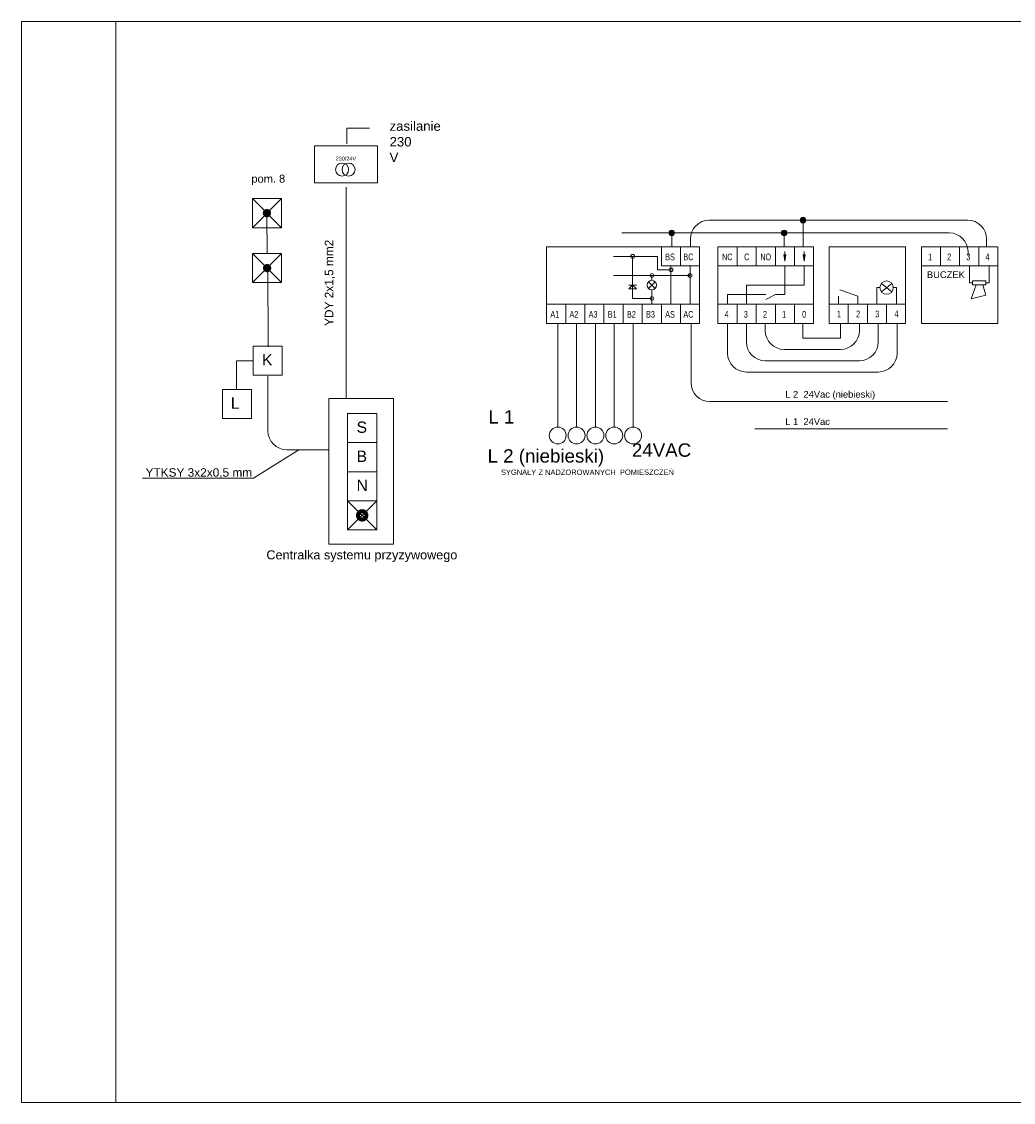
# Model space of a CAD drawing. Header units: millimetres. Extents: x 3585 to 3995, y 1397 to 1684.
# Tile 1 of 2: x 3585 to 3848, y 1397 to 1684. Entities that reach past the tile are written whole.
import ezdxf

# ---------------------------------------------------------------- set-up
doc = ezdxf.new("R2010")
doc.units = ezdxf.units.MM
doc.linetypes.add('ACAD_ISO04W100', pattern=[30, 24, -3, 0, -3])
doc.linetypes.add('DASHEDX2', pattern=[38.1, 25.4, -12.7])
for name, color, linetype, lineweight in [('#elektryczne', 7, 'Continuous', 20), ('ABB PRZYZYWOWA', 3, 'Continuous', 5), ('EB_KD', 3, 'Continuous', 9), ('EB_PRZYWOŁAWCZY', 30, 'Continuous', 9), ('EB_SSWiN', 30, 'Continuous', 5)]:
    doc.layers.add(name, color=color, linetype=linetype, lineweight=lineweight)
doc.styles.add('ARIAL', font='arial.ttf')
doc.styles.get("Standard").update_dxf_attribs({"font": 'arial.ttf'})

# ---------------------------------------------------------------- blocks, each defined once
blk = doc.blocks.new('BLOK FEH2001')
at = {"layer": 'ABB PRZYZYWOWA', "color": 7}
for points in [[(0, -20.32), (25.4, -20.32), (25.4, 0), (0, 0), (0, -20.32)], [(5.08, -5.08), (5.08, 0)], [(10.16, -5.08), (10.16, 0)], [(15.24, -5.08), (15.24, 0)], [(20.32, -5.08), (20.32, 0)], [(20.32, 0), (20.32, -5.08)], [(25.4, -5.08), (25.4, 0)], [(17.78, -1.27), (17.78, -3.81), (17.53, -2.03)], [(17.78, -3.81), (18.03, -2.03)], [(22.86, -1.27), (22.86, -3.81), (22.61, -2.03)], [(22.86, -3.81), (23.11, -2.03)], [(0, -5.08), (20.32, -5.08)], [(17.78, -5.08), (17.78, -12.7), (15.24, -12.7)], [(20.32, -5.08), (25.4, -5.08)], [(22.86, -10.16), (22.86, -5.08)], [(7.62, -15.24), (7.62, -10.16), (22.86, -10.16)], [(2.54, -15.24), (2.54, -12.7), (12.7, -12.7)], [(12.7, -13.97), (15.24, -12.7)], [(0, -15.24), (25.4, -15.24)], [(5.08, -20.32), (5.08, -15.24)], [(10.16, -20.32), (10.16, -15.24)], [(15.24, -20.32), (15.24, -15.24)], [(20.32, -20.32), (20.32, -15.24)]]:
    blk.add_lwpolyline(points, dxfattribs=at)
at = {"layer": 'ABB PRZYZYWOWA', "color": 7, "width": 0.742857}
for s, height, p in [('NC', 1.778, (1.09, -3.56)), ('C', 1.78, (6.94, -3.56)), ('NO', 1.778, (11.25, -3.56)), ('4', 1.78, (1.78, -18.8)), ('3', 1.78, (6.86, -18.8)), ('2', 1.78, (11.94, -18.8)), ('1', 1.78, (17.02, -18.8)), ('0', 1.78, (22.35, -18.8))]:
    blk.add_text(s, height=height, dxfattribs=at).set_placement(p)
at = {"layer": 'ABB PRZYZYWOWA', "color": 7, "flags": 1}
for tag, p in [('POBÓRPRĄDU', (28.27, -3.63)), ('NAZWA', (28.5, -1.32)), ('NAPIĘCIEROBOCZE', (28.61, -6.21)), ('KOMUNIKAT', (28.95, -9.19))]:
    blk.add_attdef(tag, p, '', height=1, dxfattribs=at)
blk = doc.blocks.new('BLOK FIM1300')
at = {"layer": 'ABB PRZYZYWOWA', "color": 7}
for points in [[(-15.24, 0), (-20.32, 0), (-20.32, -40.64)], [(-15.24, 0), (-20.32, 0), (-20.32, -40.64)], [(0, -35.56), (0, 0), (-15.24, 0), (-15.24, -35.56)], [(0, -40.64), (0, 0), (-15.24, 0), (-15.24, -35.56)], [(-15.24, -5.08), (-20.32, -5.08)], [(-15.24, -5.08), (-20.32, -5.08)], [(-15.24, -10.16), (-20.32, -10.16)], [(-15.24, -10.16), (-20.32, -10.16)], [(-15.24, -15.24), (-20.32, -15.24)], [(-15.24, -15.24), (-20.32, -15.24)], [(-7.62, -20.32), (-7.62, -17.78)], [(-7.62, -20.32), (-7.62, -17.78)], [(-2.54, -20.32), (-2.54, -17.78)], [(-2.54, -20.32), (-2.54, -17.78)], [(-15.24, -20.32), (-20.32, -20.32)], [(-15.24, -20.32), (-20.32, -20.32)], [(-15.24, -27.94), (-13.72, -27.94), (-13.72, -22.86), (-2.54, -22.86), (-2.54, -29.46), (-6.1, -29.46), (-6.1, -31.85)], [(-14.99, -27.94), (-13.72, -27.94), (-13.72, -22.86), (-2.54, -22.86), (-2.54, -29.46), (-6.1, -29.46), (-6.1, -33.02)], [(-11.18, -21.84), (-11.18, -23.88), (-10.16, -22.86), (-11.18, -21.84)], [(-11.18, -21.84), (-11.18, -23.88), (-10.16, -22.86), (-11.18, -21.84)], [(-10.16, -21.84), (-10.16, -23.88)], [(-10.16, -21.84), (-10.16, -23.88)], [(-7.62, -27.94), (-7.62, -20.32)], [(-7.62, -27.94), (-7.62, -20.32)], [(-2.54, -22.86), (-2.54, -20.32)], [(-2.54, -22.86), (-2.54, -20.32)], [(-15.24, -25.4), (-20.32, -25.4)], [(-15.24, -25.4), (-20.32, -25.4)], [(-13.72, -27.94), (-11.43, -27.94)], [(-13.72, -27.94), (-11.43, -27.94)], [(-9.26, -27.04), (-11.06, -28.84)], [(-9.26, -28.83), (-11.06, -27.04)], [(-7.62, -38.1), (-7.62, -27.94), (-8.89, -27.94)], [(-7.62, -38.1), (-7.62, -27.94), (-8.89, -27.94)], [(-15.24, -30.48), (-20.32, -30.48)], [(-15.24, -30.48), (-20.32, -30.48)], [(0, -30.48), (-5.08, -30.48), (-5.08, -35.56), (0, -35.56)], [(0, -30.48), (-5.08, -30.48), (-5.08, -35.56), (0, -35.56)], [(-5.08, -33.02), (-15.24, -33.02)], [(-5.08, -33.02), (-15.24, -33.02)], [(-15.24, -35.56), (-20.32, -35.56)], [(-15.24, -35.56), (-20.32, -35.56)], [(0, -40.64), (-15.24, -40.64), (-15.24, -35.56)], [(0, -40.64), (-15.24, -40.64), (-15.24, -35.56)], [(0, -35.56), (-5.08, -35.56), (-5.08, -40.64), (0, -40.64)], [(0, -35.56), (-5.08, -35.56), (-5.08, -40.64), (0, -40.64)], [(-15.24, -38.1), (-5.08, -38.1)], [(-15.24, -38.1), (-5.08, -38.1)], [(-15.24, -40.64), (-20.32, -40.64)], [(-20.32, -40.64), (-15.24, -40.64)], [(-15.24, -40.64), (-20.32, -40.64)], [(-20.32, -40.64), (-15.24, -40.64)]]:
    blk.add_lwpolyline(points, dxfattribs=at)
for centre, radius in [((-2.54, -22.86), 0.508), ((-2.54, -22.86), 0.508), ((-13.72, -27.94), 0.508), ((-13.72, -27.94), 0.508), ((-10.16, -27.94), 1.27), ((-10.16, -27.94), 1.27), ((-7.62, -27.94), 0.508), ((-7.62, -27.94), 0.508), ((-6.1, -33.02), 0.508), ((-6.1, -33.02), 0.508), ((-7.62, -38.1), 0.508), ((-7.62, -38.1), 0.508)]:
    blk.add_circle(centre, radius, dxfattribs=at)
at = {"layer": 'ABB PRZYZYWOWA', "color": 7, "width": 0.742857}
for s, p in [('A1', (-18.8, -1.02)), ('A1', (-18.8, -1.02)), ('A2', (-18.8, -6.1)), ('A2', (-18.8, -6.1)), ('A3', (-18.8, -11.18)), ('A3', (-18.8, -11.18)), ('B1', (-18.8, -16.26)), ('B1', (-18.8, -16.26)), ('B2', (-18.8, -21.34)), ('B2', (-18.8, -21.34)), ('B3', (-18.8, -26.42)), ('B3', (-18.8, -26.42)), ('AS', (-18.8, -31.5)), ('AS', (-18.8, -31.5)), ('BS', (-3.56, -31.5)), ('BS', (-3.56, -31.5)), ('AC', (-18.8, -36.32)), ('AC', (-18.8, -36.32)), ('BC', (-3.56, -36.32)), ('BC', (-3.56, -36.32))]:
    blk.add_text(s, height=1.778, rotation=270, dxfattribs=at).set_placement(p)
at = {"layer": 'ABB PRZYZYWOWA', "color": 7, "flags": 1}
for tag, p in [('NAZWA', (3.55, -3.67)), ('POBÓRPRĄDU', (3.47, -7.27)), ('NAPIĘCIEROBOCZE', (4.09, -9.79)), ('KOMUNIKAT', (3.93, -12.85))]:
    blk.add_attdef(tag, p, '', height=1, dxfattribs=at)
blk = doc.blocks.new('BLOK FAP1002A')
at = {"layer": 'ABB PRZYZYWOWA', "color": 7, "linetype": 'DASHEDX2', "lineweight": 9, "ltscale": 0.2}
for p, q in [((7.62, -13.08), (2.43, -11.29)), ((2.46, -15.24), (2.46, -13.08)), ((7.62, -15.24), (7.62, -13.08))]:
    blk.add_line(p, q, dxfattribs=at)
at = {"layer": 'ABB PRZYZYWOWA', "color": 7, "ltscale": 5}
for p, q in [((13.51, -10.82), (12.69, -10.82)), ((12.69, -10.82), (12.69, -15.24)), ((13.89, -11.94), (16.67, -9.72)), ((13.89, -9.73), (16.69, -11.91)), ((17.89, -10.82), (17.05, -10.82)), ((17.89, -10.82), (17.89, -15.24))]:
    blk.add_line(p, q, dxfattribs=at)
at = {"layer": 'ABB PRZYZYWOWA', "color": 7}
for points in [[(20.32, 0), (0, 0), (0, -15.24), (20.32, -15.24), (20.32, 0)], [(20.32, -15.24), (20.32, -20.32), (0, -20.32), (0, -15.24)], [(5.08, -15.24), (5.08, -20.32)], [(10.16, -15.24), (10.16, -20.32)], [(15.24, -15.24), (15.24, -20.32)]]:
    blk.add_lwpolyline(points, dxfattribs=at)
at = {"layer": 'ABB PRZYZYWOWA', "color": 7, "ltscale": 5}
blk.add_circle((15.28, -10.84), 1.77, dxfattribs=at)
at = {"layer": 'ABB PRZYZYWOWA', "color": 7, "width": 0.742857}
for s, p in [('1', (2.1, -18.71)), ('2', (7.18, -18.71)), ('3', (12.26, -18.71)), ('4', (17.34, -18.71))]:
    blk.add_text(s, height=1.78, dxfattribs=at).set_placement(p)
at = {"layer": 'ABB PRZYZYWOWA', "color": 7, "flags": 1}
for tag, p in [('NAZWA', (23.48, -1.49)), ('POBÓRPRĄDU', (23.48, -3.75)), ('NAPIĘCIEROBOCZE', (23.65, -6.06)), ('KOMUNIKAT', (23.65, -8.19))]:
    blk.add_attdef(tag, p, '', height=1, dxfattribs=at)
blk = doc.blocks.new('BLOK FIM1100')
at = {"layer": 'ABB PRZYZYWOWA', "color": 7, "ltscale": 5}
for p, q in [((12.78, -9.55), (12.78, -5.08)), ((17.98, -9.55), (17.98, -5.08)), ((12.78, -9.55), (13.61, -9.55)), ((17.14, -9.55), (17.98, -9.55))]:
    blk.add_line(p, q, dxfattribs=at)
at = {"layer": 'ABB PRZYZYWOWA', "color": 7, "lineweight": 0, "ltscale": 5}
for p, q in [((14.51, -10.08), (13.24, -13.8)), ((17.1, -12.82), (16.27, -10.08)), ((13.24, -13.8), (17.1, -12.82))]:
    blk.add_line(p, q, dxfattribs=at)
at = {"layer": 'ABB PRZYZYWOWA', "color": 7}
for points in [[(0, -5.08), (0, 0), (20.32, 0), (20.32, -5.08)], [(5.08, -5.08), (5.08, 0)], [(10.16, -5.08), (10.16, 0)], [(15.24, -5.08), (15.24, 0)], [(0, -20.32), (20.32, -20.32), (20.32, -5.08), (0, -5.08), (0, -20.32)]]:
    blk.add_lwpolyline(points, dxfattribs=at)
at = {"layer": 'ABB PRZYZYWOWA', "color": 7, "lineweight": 0, "ltscale": 5}
blk.add_lwpolyline([(17.14, -10.08), (13.61, -10.08), (13.61, -9.03), (17.14, -9.03)], close=True, dxfattribs=at)
at = {"layer": 'ABB PRZYZYWOWA', "color": 7, "width": 0.742857}
for s, p in [('1', (1.78, -3.56)), ('2', (6.86, -3.56)), ('3', (11.94, -3.56)), ('4', (17.02, -3.56))]:
    blk.add_text(s, height=1.78, dxfattribs=at).set_placement(p)
at = {"layer": 'ABB PRZYZYWOWA', "color": 7}
blk.add_text('BUCZEK', height=1.778, dxfattribs=at).set_placement((1.46, -8.28))
at = {"layer": 'ABB PRZYZYWOWA', "color": 7, "flags": 1}
for tag, p in [('NAZWA', (21.36, -2.6)), ('NAPIĘCIEROBOCZE', (21.32, -6.68)), ('POBÓRPRĄDU', (21.82, -4.5)), ('KOMUNIKAT', (21.57, -9.11))]:
    blk.add_attdef(tag, p, '', height=1, dxfattribs=at)
blk = doc.blocks.new('KROPKA1')
at = {"layer": 'ABB PRZYZYWOWA'}
h = blk.add_hatch(color=7, dxfattribs=at)
h.dxf.hatch_style = 1
h.paths.add_polyline_path([(-0.7318, 0, 1), (0.7318, 0, 1)])
at = {"layer": 'ABB PRZYZYWOWA', "color": 7}
blk.add_circle((0, 0), 0.7318, dxfattribs=at)
at = {"layer": 'ABB PRZYZYWOWA', "color": 7, "flags": 1}
blk.add_attdef('NAZWA', (1, 0), '', height=1, dxfattribs=at)

msp = doc.modelspace()

# ---------------------------------------------------------------- linework, layer by layer
at = {"layer": '#elektryczne'}
msp.add_lwpolyline([(3584.65, 1396.93), (3584.65, 1683.93), (3994.65, 1683.93), (3994.65, 1396.93)], close=True, dxfattribs=at)
msp.add_lwpolyline([(3609.65, 1396.93), (3609.65, 1683.93)], dxfattribs=at)
at = {"layer": 'ABB PRZYZYWOWA', "color": 30, "ltscale": 5}
for p, q in [((3835.8, 1631.2), (3767.17, 1631.2)), ((3792.08, 1631.2), (3792.08, 1624.12)), ((3762.17, 1626.2), (3762.17, 1624.12)), ((3840.8, 1624.12), (3840.8, 1626.2))]:
    msp.add_line(p, q, dxfattribs=at)
at = {"layer": 'ABB PRZYZYWOWA', "color": 30, "ltscale": 2}
for p, q in [((3830.88, 1627.82), (3743.94, 1627.82)), ((3757.22, 1627.79), (3757.22, 1624.12)), ((3787.07, 1627.82), (3787.07, 1624.12)), ((3835.88, 1621.84), (3835.88, 1622.85))]:
    msp.add_line(p, q, dxfattribs=at)
at = {"layer": 'ABB PRZYZYWOWA', "color": 30, "linetype": 'ByBlock', "ltscale": 5}
for p, q in [((3726.96, 1603.8), (3726.96, 1576.27)), ((3731.96, 1603.8), (3731.96, 1576.27)), ((3736.96, 1603.8), (3736.96, 1576.27)), ((3741.96, 1603.8), (3741.96, 1576.27)), ((3746.96, 1603.8), (3746.96, 1576.27)), ((3762.36, 1603.8), (3762.36, 1588.03)), ((3772.05, 1603.8), (3772.05, 1595.87)), ((3777.05, 1603.8), (3777.05, 1598.87)), ((3782.05, 1603.8), (3782.05, 1601.87)), ((3792.05, 1603.8), (3792.05, 1599.87)), ((3802.05, 1599.87), (3802.05, 1603.8)), ((3807.05, 1601.87), (3807.05, 1603.8)), ((3812.05, 1598.87), (3812.05, 1603.8)), ((3817.05, 1595.87), (3817.05, 1603.8)), ((3792.05, 1599.87), (3802.05, 1599.87)), ((3787.05, 1596.87), (3802.05, 1596.87)), ((3782.05, 1593.87), (3807.05, 1593.87)), ((3777.05, 1590.87), (3812.05, 1590.87)), ((3767.36, 1583.03), (3830.38, 1583.03)), ((3779.25, 1575.78), (3830.38, 1575.78))]:
    msp.add_line(p, q, dxfattribs=at)
at = {"layer": 'ABB PRZYZYWOWA', "color": 0, "lineweight": 5}
for p, q in [((3645.66, 1586.23), (3637.94, 1586.23)), ((3637.94, 1578.52), (3637.94, 1586.23)), ((3645.66, 1578.52), (3645.66, 1586.23)), ((3645.66, 1578.52), (3637.94, 1578.52)), ((3671.19, 1564.4), (3671.19, 1572.12)), ((3678.91, 1572.12), (3671.19, 1572.12)), ((3678.91, 1564.4), (3678.91, 1572.12)), ((3678.91, 1564.4), (3671.19, 1564.4)), ((3671.19, 1556.67), (3671.19, 1564.38)), ((3678.91, 1564.38), (3671.19, 1564.38)), ((3678.91, 1556.67), (3678.91, 1564.38)), ((3678.91, 1556.67), (3671.19, 1556.67))]:
    msp.add_line(p, q, dxfattribs=at)
at = {"layer": 'ABB PRZYZYWOWA', "color": 30, "linetype": 'ByBlock', "ltscale": 5}
for centre in [(3726.96, 1574.03), (3731.96, 1574.03), (3736.96, 1574.03), (3741.96, 1574.03), (3746.96, 1574.03)]:
    msp.add_circle(centre, 2.24, dxfattribs=at)
at = {"layer": 'ABB PRZYZYWOWA', "color": 30, "ltscale": 5}
for centre, start, end in [((3767.17, 1626.2), 90, 180), ((3835.8, 1626.2), 0, 90)]:
    msp.add_arc(centre, 5, start, end, dxfattribs=at)
at = {"layer": 'ABB PRZYZYWOWA', "color": 30, "ltscale": 2}
msp.add_arc((3830.88, 1622.82), 5, 0.3059, 90, dxfattribs=at)
at = {"layer": 'ABB PRZYZYWOWA', "color": 30, "linetype": 'ByBlock', "ltscale": 5}
for centre, start, end in [((3787.05, 1601.87), 180, 270), ((3802.05, 1601.87), 270, 0), ((3782.05, 1598.87), 180, 270), ((3807.05, 1598.87), 270, 0), ((3777.05, 1595.87), 180, 270), ((3812.05, 1595.87), 270, 0), ((3767.36, 1588.03), 180, 270)]:
    msp.add_arc(centre, 5, start, end, dxfattribs=at)
at = {"layer": 'EB_KD', "color": 1, "lineweight": 5, "ltscale": 0.001}
for p, q in [((3671, 1651.48), (3671, 1655.59)), ((3671, 1655.59), (3677.01, 1655.59))]:
    msp.add_line(p, q, dxfattribs=at)
at = {"layer": 'EB_PRZYWOŁAWCZY', "color": 0, "lineweight": 5, "ltscale": 0.2}
for p, q in [((3662.39, 1650.95), (3679.13, 1650.95)), ((3662.39, 1641.12), (3662.39, 1650.95)), ((3679.13, 1650.95), (3679.13, 1641.12)), ((3679.13, 1641.12), (3662.39, 1641.12))]:
    msp.add_line(p, q, dxfattribs=at)
at = {"layer": 'EB_PRZYWOŁAWCZY', "lineweight": 5, "ltscale": 5}
for p, q in [((3670.76, 1583.97), (3670.76, 1639.93)), ((3650.04, 1575.24), (3650.04, 1589.81)), ((3666.16, 1570.24), (3655.04, 1570.24)), ((3666.17, 1570.24), (3666.16, 1570.24)), ((3666.17, 1568.74), (3666.16, 1568.74)), ((3666.17, 1567.24), (3666.16, 1567.24))]:
    msp.add_line(p, q, dxfattribs=at)
at = {"layer": 'EB_PRZYWOŁAWCZY', "color": 0, "lineweight": 5, "ltscale": 0.5}
for p, q in [((3645.91, 1636.92), (3645.91, 1629.21)), ((3645.91, 1636.92), (3653.63, 1636.92)), ((3645.91, 1629.21), (3653.63, 1636.92)), ((3645.91, 1636.92), (3653.63, 1629.21)), ((3653.63, 1636.92), (3653.63, 1629.21)), ((3645.91, 1629.21), (3653.63, 1629.21)), ((3645.96, 1622.32), (3645.96, 1614.61)), ((3645.96, 1622.32), (3653.68, 1622.32)), ((3645.96, 1614.61), (3653.68, 1622.32)), ((3645.96, 1622.32), (3653.68, 1614.61)), ((3653.68, 1622.32), (3653.68, 1614.61)), ((3645.96, 1614.61), (3653.68, 1614.61)), ((3678.91, 1556.67), (3671.19, 1548.95)), ((3678.91, 1548.95), (3671.19, 1556.67)), ((3678.91, 1556.67), (3671.19, 1556.67)), ((3671.19, 1548.95), (3671.19, 1556.67)), ((3678.91, 1548.95), (3678.91, 1556.67)), ((3678.91, 1548.95), (3671.19, 1548.95))]:
    msp.add_line(p, q, dxfattribs=at)
at = {"layer": 'EB_PRZYWOŁAWCZY', "lineweight": 5, "ltscale": 2}
for p, q in [((3649.77, 1632.52), (3649.82, 1622.32)), ((3649.97, 1619.01), (3650.08, 1597.53))]:
    msp.add_line(p, q, dxfattribs=at)
at = {"layer": 'EB_PRZYWOŁAWCZY', "color": 0, "lineweight": 5}
for p, q in [((3653.81, 1597.73), (3646.09, 1597.73)), ((3646.09, 1590.01), (3646.09, 1597.73)), ((3653.81, 1590.01), (3653.81, 1597.73)), ((3653.81, 1590.01), (3646.09, 1590.01)), ((3666.16, 1583.85), (3683.33, 1583.85)), ((3666.16, 1545.2), (3666.16, 1583.85)), ((3683.33, 1583.85), (3683.33, 1545.2)), ((3678.91, 1579.84), (3671.19, 1579.84)), ((3671.19, 1572.12), (3671.19, 1579.84)), ((3678.91, 1572.12), (3678.91, 1579.84)), ((3678.91, 1572.12), (3671.19, 1572.12)), ((3683.33, 1545.2), (3666.16, 1545.2))]:
    msp.add_line(p, q, dxfattribs=at)
at = {"layer": 'EB_PRZYWOŁAWCZY', "color": 0, "lineweight": 5, "ltscale": 5}
for p, q in [((3641.72, 1586.23), (3641.72, 1593.87)), ((3641.72, 1593.87), (3646.09, 1593.87))]:
    msp.add_line(p, q, dxfattribs=at)
at = {"layer": 'EB_PRZYWOŁAWCZY', "color": 0, "lineweight": 5}
for points, const_width in [([(3649.77, 1632.52, 1), (3649.77, 1633.62, 1)], 1.1), ([(3649.82, 1617.92, 1), (3649.82, 1619.01, 1)], 1.1), ([(3675.05, 1553.36, 1), (3675.05, 1552.26, 1)], 2.2)]:
    msp.add_lwpolyline(points, format="xyb", close=True, dxfattribs=dict(at, const_width=const_width))
at = {"layer": 'EB_PRZYWOŁAWCZY', "color": 0, "lineweight": 5, "ltscale": 0.5}
for centre in [(3669.72, 1644.63), (3671.45, 1644.63)]:
    msp.add_circle(centre, 1.73, dxfattribs=at)
at = {"layer": 'EB_PRZYWOŁAWCZY', "lineweight": 5, "ltscale": 5}
msp.add_arc((3655.04, 1575.24), 5, 180, 270, dxfattribs=at)
at = {"layer": 'EB_SSWiN', "color": 0, "lineweight": 5, "ltscale": 2}
for p, q in [((3658.23, 1570.24), (3646.17, 1562.67)), ((3646.17, 1562.67), (3616.73, 1562.67))]:
    msp.add_line(p, q, dxfattribs=at)

# ---------------------------------------------------------------- block references
at = {"layer": 'ABB PRZYZYWOWA', "color": 30}
for name, p in [('KROPKA1', (3792.08, 1631.2)), ('KROPKA1', (3757.22, 1627.82)), ('KROPKA1', (3787.07, 1627.82)), ('BLOK FEH2001', (3769.49, 1624.12)), ('BLOK FAP1002A', (3798.99, 1624.12)), ('BLOK FIM1100', (3823.49, 1624.12))]:
    msp.add_blockref(name, p, dxfattribs=at)
at = {"layer": 'ABB PRZYZYWOWA', "color": 30, "rotation": 90}
msp.add_blockref('BLOK FIM1300', (3723.99, 1624.12), dxfattribs=at)

# ---------------------------------------------------------------- texts
at = {"layer": 'ABB PRZYZYWOWA', "color": 0}
for s, height, p in [('L 2  24Vac (niebieski)', 1.778, (3787.34, 1584.07)), ('L 1', 3.556, (3708.54, 1577.19)), ('L 1  24Vac ', 1.778, (3787.34, 1576.82)), ('L 2 (niebieski)', 3.556, (3708.34, 1566.82)), ('24VAC', 3.556, (3746.65, 1568.37)), ('SYGNAŁY Z NADZOROWANYCH  POMIESZCZEŃ', 1.4224, (3711.89, 1563.55))]:
    msp.add_text(s, height=height, dxfattribs=at).set_placement(p)
at = {"layer": 'ABB PRZYZYWOWA', "color": 0, "lineweight": 5, "style": 'ARIAL'}
for s, p in [('B', (3673.56, 1567.01)), ('N', (3673.56, 1559.27))]:
    msp.add_text(s, height=3, dxfattribs=at).set_placement(p)
at = {"layer": 'EB_KD', "color": 0, "lineweight": 5, "insert": (3682.33, 1657.44), "char_height": 2.5, "attachment_point": 1}
msp.add_mtext_dynamic_manual_height_columns('\\pxqj;zasilanie 230 V', width=2.6747, gutter_width=0.5, heights=[0], dxfattribs=at)
at = {"layer": 'EB_PRZYWOŁAWCZY', "color": 0, "lineweight": 5}
for s, height, p in [('230/24V', 1.04, (3668.01, 1647.05)), ('YTKSY 3x2x0,5 mm', 2.25, (3617.55, 1563.08))]:
    msp.add_text(s, height=height, dxfattribs=at).set_placement(p)
at = {"layer": 'EB_PRZYWOŁAWCZY', "color": 0, "linetype": 'ACAD_ISO04W100', "lineweight": 5, "ltscale": 0.5}
for s, height, p in [('pom. 8', 2.1, (3645.65, 1641.16)), ('Centralka systemu przyzywowego', 2.4, (3649.63, 1541.13))]:
    msp.add_text(s, height=height, dxfattribs=at).set_placement(p)
at = {"layer": 'EB_PRZYWOŁAWCZY', "color": 0, "lineweight": 5}
msp.add_text('YDY 2x1,5 mm2', height=2.25, rotation=90, dxfattribs=at).set_placement((3667.38, 1603.12))
at = {"layer": 'EB_PRZYWOŁAWCZY', "color": 0, "lineweight": 5, "style": 'ARIAL'}
for s, p in [('K', (3648.46, 1592.62)), ('L', (3640.19, 1581.12)), ('S', (3673.56, 1574.73))]:
    msp.add_text(s, height=3, dxfattribs=at).set_placement(p)

doc.saveas('drawing.dxf')
